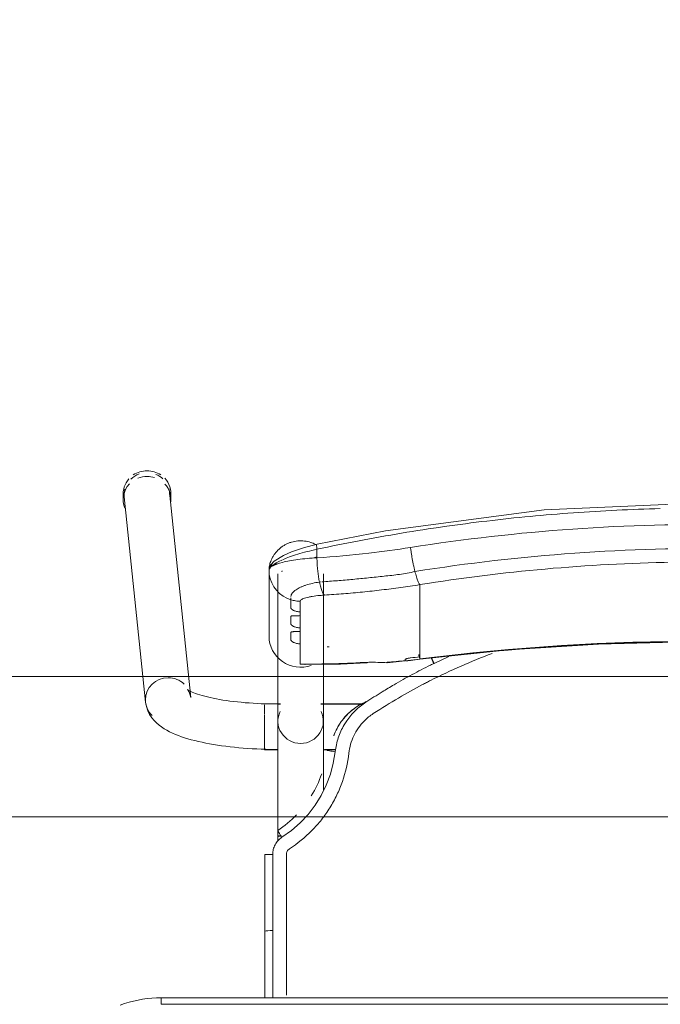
# Model space of a CAD drawing. Header units: metres. Extents: x 3 to 43.5, y -74 to -48.5.
# Tile 101 of 209: x 37.361 to 37.653, y -57.584 to -57.136. Entities that reach past the tile are written whole.
import ezdxf

# ---------------------------------------------------------------- set-up
doc = ezdxf.new("R2010")
doc.units = ezdxf.units.M
doc.layers.add('1PAV - FRIG_dwg', color=7, linetype='Continuous', lineweight=18, true_color=0x767676)
doc.layers.add('TUB_FRIGO', color=30, linetype='Continuous', lineweight=18, true_color=0xff7f00)
doc.layers.add('I-FURN', color=7, linetype='Continuous', lineweight=18)

# ---------------------------------------------------------------- blocks, each defined once
blk = doc.blocks.new('ConjuntoParaAlunoTamanho6 - CJA06_ConjuntoParaAlunoTamanho6-V28-1PAV - FRIGORÍFICA')
at = {"layer": 'I-FURN', "color": 253, "true_color": 0xaaaaaa}
for p, q in [((-0.2643, 0.29456), (-0.2643, 0.29197)), ((-0.2638, 0.29312), (-0.25413, 0.19969)), ((-0.23354, 0.20182), (-0.24321, 0.29526)), ((-0.24254, 0.29197), (-0.24254, 0.29456)), ((-0.1979, 0.25969), (-0.1979, 0.22964)), ((-0.19734, 0.2558), (-0.19665, 0.25395)), ((-0.19385, 0.25812), (-0.19385, 0.19097)), ((-0.19207, 0.25896), (-0.19202, 0.25906)), ((-0.19202, 0.25906), (-0.19192, 0.25949)), ((-0.17315, 0.19097), (-0.17315, 0.25812)), ((-0.19665, 0.25395), (-0.1957, 0.25221)), ((-0.1957, 0.25221), (-0.19451, 0.25062)), ((-0.17493, 0.25435), (-0.17437, 0.25441)), ((-0.12923, 0.2438), (-0.12923, 0.25317)), ((-0.12923, 0.24214), (-0.12923, 0.2438)), ((-0.18366, 0.24073), (-0.18366, 0.23904)), ((-0.12923, 0.24214), (-0.12923, 0.23653)), ((-0.18366, 0.23345), (-0.18366, 0.23176)), ((-0.12923, 0.23653), (-0.12923, 0.23486)), ((-0.12923, 0.23486), (-0.12923, 0.22925)), ((-0.12923, 0.22925), (-0.12923, 0.22759)), ((-0.18366, 0.22617), (-0.18366, 0.21701)), ((-0.12923, 0.22759), (-0.12923, 0.22197)), ((-0.12923, 0.22197), (-0.12923, 0.22031)), ((-0.11598, 0.22048), (-0.1227, 0.21732)), ((-0.18366, 0.21701), (-0.1818, 0.21679)), ((-0.14414, 0.21757), (-0.12926, 0.21915)), ((-0.19271, 0.19894), (-0.2, 0.19894)), ((-0.2, 0.19844), (-0.2, 0.19411)), ((-0.19271, 0.19879), (-0.19385, 0.19879)), ((-0.19385, 0.19879), (-0.19385, 0.19845)), ((-0.19385, 0.19845), (-0.19385, 0.19764)), ((-0.15474, 0.19894), (-0.17429, 0.19894)), ((-0.15494, 0.19879), (-0.17429, 0.19879)), ((-0.2, 0.19393), (-0.2, 0.18575)), ((-0.19385, 0.19367), (-0.19385, 0.1916)), ((-0.2, 0.18573), (-0.2, 0.17922)), ((-0.19385, 0.18688), (-0.19385, 0.18582)), ((-0.19385, 0.18371), (-0.19385, 0.18582)), ((-0.19385, 0.17809), (-0.19385, 0.17951)), ((-0.2, 0.17916), (-0.2, 0.17794)), ((-0.2, 0.17794), (-0.19377, 0.17794)), ((-0.17323, 0.17794), (-0.1676, 0.17794)), ((-0.17268, 0.17809), (-0.16757, 0.17809)), ((-0.19385, 0.13857), (-0.19385, 0.14047)), ((-0.19385, 0.13857), (-0.19385, 0.13643)), ((-0.19983, 0.13021), (-0.19982, 0.0953)), ((-0.19982, 0.06488), (-0.19982, 0.0953)), ((-0.19982, 0.0953), (-0.19982, 0.09529)), ((-0.19623, 0.09556), (-0.19738, 0.09554)), ((0.247, 0.06497), (-0.247, 0.06497)), ((-0.247, 0.06497), (-0.247, 0.06197)), ((0.247, 0.06497), (-0.247, 0.06497))]:
    blk.add_line(p, q, dxfattribs=at)
at = {"layer": 'I-FURN', "color": 253, "true_color": 0xaaaaaa, "flags": 128}
for points in [[(0.0001, 0.2904), (-0.07267, 0.28721), (-0.14486, 0.2777), (-0.17603, 0.27161)], [(-0.17603, 0.27161), (-0.18218, 0.26997), (-0.18761, 0.26812), (-0.19131, 0.26652), (-0.19557, 0.2639), (-0.19708, 0.26226), (-0.19765, 0.26113), (-0.1979, 0.25971)], [(-0.17607, 0.26928), (-0.17607, 0.26831), (-0.17607, 0.26734), (-0.17607, 0.26637), (-0.17607, 0.2654)], [(-0.1979, 0.24468), (-0.1979, 0.2522), (-0.1979, 0.25971)], [(-0.1979, 0.25969), (-0.19776, 0.25773), (-0.19734, 0.2558)], [(-0.1979, 0.25969), (-0.1979, 0.25218), (-0.1979, 0.24467), (-0.1979, 0.23715), (-0.1979, 0.22964)], [(-0.19451, 0.25062), (-0.19311, 0.2492), (-0.19152, 0.24799)], [(-0.19152, 0.24799), (-0.18977, 0.24701), (-0.1879, 0.24628)], [(-0.1879, 0.24243), (-0.1879, 0.24339), (-0.1879, 0.24435), (-0.1879, 0.24532), (-0.1879, 0.24628)], [(-0.18366, 0.24561), (-0.18366, 0.24439), (-0.18366, 0.24317), (-0.18366, 0.24195), (-0.18366, 0.24073)], [(-0.1879, 0.23515), (-0.1879, 0.23603), (-0.1879, 0.23692), (-0.1879, 0.2378), (-0.1879, 0.23868)], [(-0.18366, 0.23904), (-0.18366, 0.23764), (-0.18366, 0.23624), (-0.18366, 0.23485), (-0.18366, 0.23345)], [(-0.1879, 0.22787), (-0.1879, 0.22876), (-0.1879, 0.22964), (-0.1879, 0.23052), (-0.1879, 0.23141)], [(-0.18366, 0.23176), (-0.18366, 0.23036), (-0.18366, 0.22897), (-0.18366, 0.22757), (-0.18366, 0.22617)], [(-0.12926, 0.21915), (-0.08865, 0.22342), (-0.0479, 0.2261), (-0.00707, 0.22717), (0.03376, 0.22666), (0.07455, 0.22454), (0.11521, 0.22083), (0.12946, 0.21915)], [(-0.12923, 0.22031), (-0.12923, 0.22007), (-0.12923, 0.21984), (-0.12923, 0.21961), (-0.12923, 0.21937)], [(-0.18111, 0.21677), (-0.16533, 0.21701), (-0.15331, 0.21761)], [(-0.1359, 0.2187), (-0.1359, 0.21878), (-0.1359, 0.21886), (-0.1359, 0.21893), (-0.1359, 0.21901)], [(-0.23354, 0.20182), (-0.23373, 0.20287), (-0.23403, 0.20376), (-0.23437, 0.20445), (-0.23469, 0.20492), (-0.23492, 0.20521), (-0.23505, 0.20534), (-0.23507, 0.20536)], [(-0.23507, 0.20536), (-0.23501, 0.20531), (-0.23482, 0.20518), (-0.23451, 0.20499), (-0.23408, 0.20476), (-0.23355, 0.20449), (-0.23291, 0.2042), (-0.23217, 0.20389), (-0.23133, 0.20358), (-0.23041, 0.20326), (-0.22941, 0.20294), (-0.22832, 0.20262), (-0.22717, 0.2023), (-0.22594, 0.20199), (-0.22464, 0.20169), (-0.22328, 0.2014), (-0.22186, 0.20112), (-0.22039, 0.20086), (-0.21886, 0.2006), (-0.21729, 0.20036), (-0.21567, 0.20014), (-0.214, 0.19993), (-0.2123, 0.19973), (-0.21057, 0.19956), (-0.2088, 0.1994), (-0.207, 0.19926), (-0.20518, 0.19913), (-0.20334, 0.19903), (-0.20148, 0.19894), (-0.19961, 0.19888), (-0.19772, 0.19883), (-0.19583, 0.1988), (-0.19394, 0.19879), (-0.19385, 0.19879)], [(-0.25413, 0.19969), (-0.25375, 0.19762), (-0.25311, 0.19572), (-0.25226, 0.19403), (-0.25129, 0.19256), (-0.25023, 0.19128), (-0.24913, 0.19017), (-0.24799, 0.18919), (-0.24683, 0.18832), (-0.24563, 0.18753), (-0.24441, 0.18681), (-0.24316, 0.18615), (-0.24188, 0.18553), (-0.24055, 0.18496), (-0.23919, 0.18441), (-0.23778, 0.1839), (-0.23633, 0.18341), (-0.23483, 0.18295), (-0.2333, 0.18251), (-0.23171, 0.1821), (-0.23008, 0.1817), (-0.22841, 0.18133), (-0.2267, 0.18098), (-0.22495, 0.18064), (-0.22315, 0.18033), (-0.22132, 0.18004), (-0.21946, 0.17976), (-0.21756, 0.17951), (-0.21562, 0.17928), (-0.21366, 0.17906), (-0.21168, 0.17887), (-0.20967, 0.1787), (-0.20763, 0.17855), (-0.20558, 0.17842), (-0.20352, 0.17831), (-0.20144, 0.17823), (-0.19935, 0.17816), (-0.19725, 0.17811), (-0.19515, 0.17809), (-0.19385, 0.17809)], [(-0.19385, 0.14057), (-0.19385, 0.14257), (-0.19385, 0.14457), (-0.19385, 0.14656), (-0.19385, 0.14855), (-0.19385, 0.15053), (-0.19385, 0.15249), (-0.19385, 0.15444), (-0.19385, 0.15637), (-0.19385, 0.15827), (-0.19385, 0.16015), (-0.19385, 0.162), (-0.19385, 0.16382), (-0.19385, 0.1656), (-0.19385, 0.16735), (-0.19385, 0.16905), (-0.19385, 0.17071), (-0.19385, 0.17233), (-0.19385, 0.1739), (-0.19385, 0.17541), (-0.19385, 0.17687), (-0.19385, 0.17828), (-0.19385, 0.17963), (-0.19385, 0.18092), (-0.19385, 0.18215), (-0.19385, 0.18331), (-0.19385, 0.18441), (-0.19385, 0.18544), (-0.19385, 0.1864), (-0.19385, 0.18729), (-0.19385, 0.1881), (-0.19385, 0.18885), (-0.19385, 0.18951), (-0.19385, 0.19011), (-0.19385, 0.19062), (-0.19385, 0.19097)], [(-0.17315, 0.19097), (-0.17315, 0.19051), (-0.17315, 0.18998), (-0.17315, 0.18937), (-0.17315, 0.18869), (-0.17315, 0.18793), (-0.17315, 0.1871), (-0.17315, 0.18619), (-0.17315, 0.18522), (-0.17315, 0.18417), (-0.17315, 0.18306), (-0.17315, 0.18188), (-0.17315, 0.18064), (-0.17315, 0.17934), (-0.17315, 0.17798), (-0.17315, 0.17656), (-0.17315, 0.17508), (-0.17315, 0.17355), (-0.17315, 0.17198), (-0.17315, 0.17035), (-0.17315, 0.16868), (-0.17315, 0.16696), (-0.17315, 0.16521), (-0.17315, 0.16342), (-0.17315, 0.16159), (-0.17315, 0.15974)], [(-0.16841, 0.18438), (-0.16841, 0.18437), (-0.16841, 0.18435), (-0.16841, 0.18434), (-0.16841, 0.18432)], [(-0.16774, 0.17706), (-0.16861, 0.17188), (-0.16997, 0.16679), (-0.17181, 0.16185), (-0.17415, 0.15713), (-0.17693, 0.15265), (-0.18013, 0.14846), (-0.18374, 0.14461), (-0.18771, 0.14113), (-0.19199, 0.13805)], [(-0.19623, 0.13025), (-0.19623, 0.12331), (-0.19623, 0.11637), (-0.19623, 0.10942), (-0.19623, 0.10249), (-0.19623, 0.09556)], [(-0.19738, 0.09554), (-0.19841, 0.0955), (-0.1992, 0.09544), (-0.19969, 0.09537), (-0.19982, 0.0953)], [(-0.247, 0.06497), (-0.24912, 0.06492), (-0.25124, 0.0648), (-0.25334, 0.06459), (-0.25544, 0.06429), (-0.25753, 0.06391), (-0.2596, 0.06345), (-0.26165, 0.0629), (-0.26367, 0.06228), (-0.26567, 0.06157)], [(0.247, 0.06197), (0.1235, 0.06197), (0, 0.06197), (-0.1235, 0.06197), (-0.247, 0.06197)], [(-0.247, 0.06197), (-0.1235, 0.06197), (0, 0.06197), (0.1235, 0.06197), (0.247, 0.06197)]]:
    blk.add_lwpolyline(points, dxfattribs=at)
at = {"layer": 'I-FURN', "color": 253, "true_color": 0xaaaaaa}
for centre, major_axis, ratio, start_param, end_param in [((-0.25342, 0.29456), (0.01088, 0), 0.965926, 1.570796, 2.185058), ((-0.25342, 0.29456), (0.01088, 0), 0.965926, 0.959427, 1.570796), ((-0.25342, 0.29456), (0.01088, 0), 0.965926, 2.438822, 3.243525), ((-0.25351, 0.29419), (0.01029, 0.00107), 0.967158, 1.815725, 2.256389), ((-0.25342, 0.29197), (0.01088, 0), 0.965926, 1.570796, 1.965237), ((-0.25342, 0.29197), (0.01088, 0), 0.965926, 1.257624, 1.559899), ((-0.25351, 0.29419), (0.01029, 0.00107), 0.967158, 0.685592, 1.060105), ((-0.25342, 0.29456), (0.01088, 0), 0.965926, 6.170166, 7.020457), ((-0.25342, 0.29197), (0.01088, 0), 0.965926, 2.404268, 3.526261), ((-0.25351, 0.29419), (0.01029, 0.00107), 0.967158, 2.780211, 3.141593), ((-0.25342, 0.29197), (0.01088, 0), 0.965926, 6.182855, 7.015454), ((-0.25351, 0.29419), (0.01029, 0.00107), 0.967158, 6.18338, 6.464028), ((-0.1835, 0.22964), (-0.0144, 0), 0.978148, 0, 1.909658), ((0.0001, -0.77159), (1.0211, 0), 0.978148, 1.443771, 1.697822), ((0.0001, -0.77117), (1.0209, 0), 0.978148, 1.443771, 1.697822), ((-0.17927, 0.60128), (0.385, 0), 0.978148, 4.732926, 4.735013), ((-0.17927, 0.60356), (0.395, 0), 0.978148, 4.828782, 4.839414), ((-0.1305, 0.22908), (-0.00124, 0.00992), 0.026339, 2.463316, 2.789234), ((-0.17927, 0.60336), (0.395, 0), 0.978148, 4.701279, 4.780293), ((-0.14501, 0.22754), (-0.00087, 0.00996), 0.018501, 2.957526, 3.350225), ((-0.17927, 0.60263), (0.395, 0), 0.978148, 4.801491, 4.822541), ((-0.17927, 0.60221), (0.3948, 0), 0.978148, 4.828842, 4.839414), ((-0.24383, 0.20075), (0.01029, 0.00107), 0.967158, 1.470991, 3.041787), ((-0.24383, 0.20075), (0.01029, 0.00107), 0.967158, 0.685592, 1.470991), ((-0.24383, 0.20075), (0.01029, 0.00107), 0.967158, 3.041787, 3.827185), ((-0.1835, 0.19097), (0.01035, 0), 0.978148, 2.686587, 4.712389), ((-0.1835, 0.19097), (0.01035, 0), 0.978148, 4.712389, 6.738191), ((-0.1835, 0.13857), (0.01035, 0), 0.069756, 2.648425, 3.665191)]:
    blk.add_ellipse(centre, major_axis=major_axis, ratio=ratio, start_param=start_param, end_param=end_param, dxfattribs=at)
for points in [[(-0.01972, 0.28779), (-0.02633, 0.28763), (-0.03293, 0.2874), (-0.03953, 0.28708)], [(-0.07901, 0.28427), (-0.08557, 0.28365), (-0.09211, 0.28295), (-0.09864, 0.28217)], [(-0.05929, 0.28591), (-0.06588, 0.28544), (-0.07245, 0.28489), (-0.07901, 0.28427)], [(-0.03953, 0.28708), (-0.04612, 0.28677), (-0.05271, 0.28638), (-0.05929, 0.28591)], [(-0.11819, 0.27961), (-0.12468, 0.27869), (-0.13116, 0.27768), (-0.13762, 0.27661)], [(-0.09864, 0.28217), (-0.10517, 0.28139), (-0.11169, 0.28054), (-0.11819, 0.27961)], [(-0.13762, 0.27661), (-0.14407, 0.27553), (-0.15051, 0.27438), (-0.15692, 0.27316)], [(-0.15692, 0.27316), (-0.16332, 0.27194), (-0.16971, 0.27065), (-0.17607, 0.26928)], [(-0.13346, 0.2701), (-0.13339, 0.26956), (-0.13324, 0.26848), (-0.133, 0.26684), (-0.13272, 0.2652), (-0.13242, 0.26359), (-0.13211, 0.26203), (-0.13178, 0.26053), (-0.13155, 0.25959), (-0.13144, 0.25914)], [(-0.17607, 0.2654), (-0.17914, 0.26523), (-0.18504, 0.2647), (-0.19219, 0.26337), (-0.19528, 0.26223), (-0.19632, 0.26161)], [(-0.17609, 0.26577), (-0.1767, 0.26561), (-0.17731, 0.26545), (-0.17791, 0.26528)], [(-0.17607, 0.2654), (-0.17606, 0.26498), (-0.17604, 0.26413), (-0.17598, 0.26285), (-0.1759, 0.26156), (-0.17579, 0.26028), (-0.17566, 0.25902), (-0.17551, 0.25778), (-0.17533, 0.25659), (-0.17514, 0.25544), (-0.175, 0.25471), (-0.17493, 0.25435)], [(-0.1979, 0.25971), (-0.1979, 0.26034), (-0.19688, 0.26187), (-0.19363, 0.26366), (-0.1917, 0.26452)], [(-0.19735, 0.26083), (-0.19771, 0.26046), (-0.1979, 0.26008), (-0.1979, 0.25969)], [(-0.12923, 0.25317), (-0.12932, 0.25327), (-0.1295, 0.25353), (-0.1298, 0.25409), (-0.13011, 0.25481), (-0.13044, 0.25568), (-0.13077, 0.2567), (-0.1311, 0.25786), (-0.13133, 0.2587), (-0.13144, 0.25914)], [(-0.17493, 0.25435), (-0.17484, 0.25392), (-0.17465, 0.25308), (-0.17435, 0.25195), (-0.17403, 0.25093), (-0.17369, 0.25006), (-0.17335, 0.24934), (-0.173, 0.24877), (-0.17277, 0.2485), (-0.17265, 0.2484)], [(-0.14226, 0.2513), (-0.14371, 0.25111), (-0.14516, 0.25093), (-0.14661, 0.25076)], [(-0.16398, 0.24902), (-0.16687, 0.24878), (-0.16977, 0.24858), (-0.17265, 0.2484)], [(-0.15964, 0.24939), (-0.16109, 0.24926), (-0.16254, 0.24913), (-0.16398, 0.24902)], [(-0.14661, 0.25076), (-0.14806, 0.25058), (-0.14951, 0.25042), (-0.15095, 0.25026)], [(-0.1879, 0.24628), (-0.18756, 0.24617), (-0.18687, 0.24599), (-0.18581, 0.24578), (-0.18474, 0.24565), (-0.18402, 0.24561), (-0.18366, 0.24561)], [(-0.09625, 0.22184), (-0.10584, 0.21825), (-0.1152, 0.21414), (-0.12434, 0.2095)], [(-0.15397, 0.21772), (-0.15349, 0.21752), (-0.153, 0.21758), (-0.15247, 0.21788)], [(-0.15247, 0.21788), (-0.15113, 0.21782), (-0.1484, 0.21775), (-0.14556, 0.21776), (-0.14412, 0.21779)], [(-0.12436, 0.21651), (-0.12717, 0.21512), (-0.13276, 0.21224), (-0.13826, 0.20916), (-0.14098, 0.20758)], [(-0.1359, 0.21901), (-0.1359, 0.21905), (-0.13586, 0.21912), (-0.13573, 0.21923), (-0.13549, 0.21935), (-0.13518, 0.21946), (-0.13479, 0.21957), (-0.13436, 0.21967), (-0.1339, 0.21974), (-0.13357, 0.21979), (-0.1334, 0.21981)], [(-0.13585, 0.2186), (-0.13587, 0.21862), (-0.13589, 0.21865), (-0.1359, 0.21868), (-0.1359, 0.2187)], [(-0.1227, 0.21732), (-0.12297, 0.21719), (-0.12353, 0.21692), (-0.12408, 0.21665), (-0.12436, 0.21651)], [(-0.12335, 0.21813), (-0.12356, 0.21856), (-0.12377, 0.21898), (-0.12395, 0.21936)], [(-0.12289, 0.21723), (-0.12304, 0.21753), (-0.12319, 0.21783), (-0.12334, 0.21813)], [(-0.12798, 0.20762), (-0.13157, 0.20574), (-0.13889, 0.20168), (-0.14651, 0.19698), (-0.1504, 0.19445)], [(-0.14098, 0.20758), (-0.14188, 0.20704), (-0.14368, 0.20597), (-0.14546, 0.20487), (-0.14635, 0.20432)], [(-0.12434, 0.2095), (-0.12494, 0.2092), (-0.12615, 0.20858), (-0.12737, 0.20794), (-0.12798, 0.20762)], [(-0.14638, 0.20431), (-0.14762, 0.20355), (-0.1501, 0.202), (-0.15256, 0.20043), (-0.15378, 0.19963)], [(-0.16501, 0.19076), (-0.16447, 0.19151), (-0.16331, 0.19295), (-0.16135, 0.19493), (-0.15919, 0.19669), (-0.15764, 0.19771), (-0.15683, 0.19818)], [(-0.15378, 0.19963), (-0.1555, 0.19851), (-0.15869, 0.19594), (-0.16134, 0.1928), (-0.1625, 0.1911)], [(-0.1568, 0.1982), (-0.15576, 0.1988), (-0.15475, 0.1993), (-0.15376, 0.19971)], [(-0.1504, 0.19445), (-0.15113, 0.19396), (-0.15256, 0.19293), (-0.15386, 0.19174), (-0.15448, 0.19112)], [(-0.16371, 0.18924), (-0.16479, 0.18738), (-0.16656, 0.18343), (-0.1675, 0.1792), (-0.16774, 0.17706)], [(-0.1625, 0.1911), (-0.16271, 0.1908), (-0.16313, 0.19018), (-0.16352, 0.18955), (-0.16371, 0.18924)], [(-0.15448, 0.19112), (-0.15645, 0.18912), (-0.15969, 0.18452), (-0.16124, 0.17915), (-0.16156, 0.17636)], [(-0.16774, 0.17706), (-0.16823, 0.17712), (-0.16921, 0.17725), (-0.17046, 0.17746), (-0.17128, 0.17766), (-0.17147, 0.17776), (-0.17146, 0.1778)], [(-0.17391, 0.16699), (-0.17512, 0.16348), (-0.17671, 0.16011), (-0.17864, 0.15696)], [(-0.1854, 0.14823), (-0.18797, 0.14558), (-0.19084, 0.14321), (-0.19391, 0.14119)], [(-0.19391, 0.14119), (-0.19393, 0.14119), (-0.19385, 0.14103), (-0.19344, 0.14033), (-0.19278, 0.13928), (-0.19225, 0.13846), (-0.19199, 0.13805)], [(-0.19199, 0.13805), (-0.19265, 0.13762), (-0.19383, 0.13663), (-0.19519, 0.13473), (-0.19604, 0.13255), (-0.19622, 0.13104), (-0.19623, 0.13025)], [(-0.19623, 0.13025), (-0.19672, 0.13025), (-0.1977, 0.13025), (-0.19891, 0.13024), (-0.19969, 0.13022), (-0.19984, 0.13021), (-0.19982, 0.1302)], [(-0.19982, 0.12147), (-0.19982, 0.12438), (-0.19982, 0.12729), (-0.19982, 0.1302)], [(-0.19982, 0.1302), (-0.19982, 0.12438), (-0.19982, 0.11273), (-0.19982, 0.1011), (-0.19982, 0.09529)], [(-0.18863, 0.13277), (-0.18884, 0.13263), (-0.18922, 0.13231), (-0.18966, 0.1317), (-0.18994, 0.13099), (-0.19, 0.1305), (-0.19, 0.13025)], [(-0.19982, 0.09528), (-0.19982, 0.1011), (-0.19982, 0.10691), (-0.19982, 0.11273)], [(-0.19982, 0.09529), (-0.19982, 0.08515), (-0.19982, 0.07502), (-0.19982, 0.06488)], [(-0.19982, 0.06488), (-0.19982, 0.06837), (-0.19982, 0.07185), (-0.19982, 0.07534)]]:
    blk.add_open_spline(points, degree=3, dxfattribs=at)
for points, knots in [([(-0.13346, 0.2701), (-0.0847, 0.2778), (0.00519, 0.28415), (0.09466, 0.27626), (0.13366, 0.2701)], [-1, -1, -1, -1, -0.444444, 0, 0, 0, 0]), ([(-0.1979, 0.25971), (-0.1979, 0.26019), (-0.19783, 0.26127), (-0.19747, 0.26287), (-0.19695, 0.2643), (-0.19642, 0.26543), (-0.19585, 0.26637), (-0.19534, 0.26711), (-0.19492, 0.26766), (-0.19447, 0.26819), (-0.19382, 0.2689), (-0.19291, 0.26975), (-0.1919, 0.27053), (-0.19105, 0.27107), (-0.1904, 0.27144), (-0.18973, 0.27177), (-0.18883, 0.27217), (-0.18719, 0.27275), (-0.18474, 0.2732), (-0.18174, 0.27315), (-0.17906, 0.27255), (-0.17745, 0.27187), (-0.17679, 0.27153)], [0, 0, 0, 0, 0.0625, 0.125, 0.15625, 0.1875, 0.21875, 0.234375, 0.25, 0.265625, 0.28125, 0.3125, 0.34375, 0.359375, 0.375, 0.390625, 0.40625, 0.4375, 0.5, 0.5625, 0.625, 0.6721865, 0.6721865, 0.6721865, 0.6721865]), ([(-0.19144, 0.26463), (-0.19055, 0.26502), (-0.18854, 0.26581), (-0.18491, 0.26704), (-0.18064, 0.26823), (-0.1776, 0.26895), (-0.17607, 0.26928)], [0.5111862, 0.5111862, 0.5111862, 0.5111862, 0.625, 0.75, 0.875, 1, 1, 1, 1]), ([(-0.1761, 0.27156), (-0.17616, 0.27149), (-0.17627, 0.27106), (-0.17619, 0.27003), (-0.17607, 0.26928)], [0.625, 0.625, 0.625, 0.625, 0.75, 1, 1, 1, 1]), ([(-0.17607, 0.2654), (-0.1682, 0.2659), (-0.154, 0.26716), (-0.13977, 0.2691), (-0.13346, 0.2701)], [-1, -1, -1, -1, -0.444444, 0, 0, 0, 0]), ([(-0.13144, 0.25914), (-0.08343, 0.26683), (0.00512, 0.27318), (0.09323, 0.26529), (0.13164, 0.25914)], [-1, -1, -1, -1, -0.444444, 0, 0, 0, 0]), ([(-0.1965, 0.2622), (-0.19671, 0.26207), (-0.1971, 0.26176), (-0.19769, 0.26096), (-0.1979, 0.26021), (-0.1979, 0.25971)], [0.75, 0.75, 0.75, 0.75, 0.8125, 0.875, 1, 1, 1, 1]), ([(-0.19421, 0.2626), (-0.1945, 0.26266), (-0.19502, 0.2627), (-0.19554, 0.2626), (-0.19576, 0.26254)], [0.5473049, 0.5473049, 0.5473049, 0.5473049, 0.625, 0.6812684, 0.6812684, 0.6812684, 0.6812684]), ([(0.12943, 0.25317), (0.08224, 0.26075), (-0.00484, 0.26702), (-0.09148, 0.25924), (-0.12923, 0.25317)], [-1, -1, -1, -1, -0.444444, 0, 0, 0, 0]), ([(-0.17381, 0.25447), (-0.17147, 0.25462), (-0.16677, 0.25497), (-0.1597, 0.25557), (-0.1538, 0.25614), (-0.14908, 0.25663), (-0.14554, 0.25703), (-0.14198, 0.25739), (-0.13843, 0.25782), (-0.13492, 0.25842), (-0.13259, 0.25889), (-0.13144, 0.25914)], [0, 0, 0, 0, 0.166667, 0.333333, 0.5, 0.583333, 0.666667, 0.75, 0.833333, 0.916667, 1, 1, 1, 1]), ([(-0.1879, 0.24778), (-0.18791, 0.24829), (-0.1875, 0.24933), (-0.18588, 0.25077), (-0.184, 0.25182), (-0.1824, 0.2525), (-0.17978, 0.25344), (-0.17715, 0.25404), (-0.17493, 0.25435)], [0, 0, 0, 0, 0.2, 0.4, 0.55, 0.625, 0.7, 1, 1, 1, 1]), ([(-0.12923, 0.25317), (-0.13213, 0.25271), (-0.13647, 0.25207), (-0.14082, 0.25148), (-0.14226, 0.2513)], [-1, -1, -1, -1, -0.8, -0.7, -0.7, -0.7, -0.7]), ([(-0.1879, 0.24628), (-0.1879, 0.24644), (-0.1879, 0.2467), (-0.1879, 0.247), (-0.1879, 0.2471)], [0, 0, 0, 0, 0.4, 0.6, 0.6, 0.6, 0.6]), ([(-0.17265, 0.2484), (-0.17333, 0.24836), (-0.17532, 0.24821), (-0.17777, 0.24791), (-0.17985, 0.24753), (-0.18163, 0.2471), (-0.18322, 0.24646), (-0.18366, 0.2459), (-0.18366, 0.24561)], [-1, -1, -1, -1, -0.888889, -0.666667, -0.555556, -0.444444, -0.222222, 0, 0, 0, 0]), ([(-0.15095, 0.25026), (-0.1524, 0.2501), (-0.1553, 0.24979), (-0.15819, 0.24952), (-0.15964, 0.24939)], [-0.4999999, -0.4999999, -0.4999999, -0.4999999, -0.4, -0.3, -0.3, -0.3, -0.3]), ([(-0.18366, 0.24073), (-0.18428, 0.24075), (-0.18512, 0.24088), (-0.18609, 0.24117), (-0.18671, 0.24142), (-0.18723, 0.2417), (-0.18762, 0.24198), (-0.18784, 0.24222), (-0.1879, 0.24236), (-0.1879, 0.24243)], [0, 0, 0, 0, 0.25, 0.375, 0.5, 0.625, 0.75, 0.875, 1, 1, 1, 1]), ([(-0.1879, 0.23868), (-0.1879, 0.23875), (-0.18784, 0.23885), (-0.18762, 0.23896), (-0.18723, 0.23902), (-0.18671, 0.23904), (-0.18609, 0.23904), (-0.18512, 0.23903), (-0.18428, 0.23902), (-0.18366, 0.23904)], [0, 0, 0, 0, 0.125, 0.25, 0.375, 0.5, 0.625, 0.75, 1, 1, 1, 1]), ([(-0.18366, 0.23345), (-0.18428, 0.23348), (-0.18512, 0.2336), (-0.18609, 0.23389), (-0.18671, 0.23414), (-0.18723, 0.23442), (-0.18762, 0.2347), (-0.18784, 0.23494), (-0.1879, 0.23508), (-0.1879, 0.23515)], [0, 0, 0, 0, 0.25, 0.375, 0.5, 0.625, 0.75, 0.875, 1, 1, 1, 1]), ([(-0.1879, 0.23141), (-0.1879, 0.23147), (-0.18784, 0.23158), (-0.18762, 0.23168), (-0.18723, 0.23174), (-0.18671, 0.23176), (-0.18609, 0.23176), (-0.18512, 0.23175), (-0.18428, 0.23175), (-0.18366, 0.23176)], [0, 0, 0, 0, 0.125, 0.25, 0.375, 0.5, 0.625, 0.75, 1, 1, 1, 1]), ([(-0.18366, 0.22617), (-0.18428, 0.2262), (-0.18512, 0.22633), (-0.18609, 0.22661), (-0.18671, 0.22687), (-0.18723, 0.22714), (-0.18762, 0.22742), (-0.18784, 0.22767), (-0.1879, 0.22781), (-0.1879, 0.22787)], [0, 0, 0, 0, 0.25, 0.375, 0.5, 0.625, 0.75, 0.875, 1, 1, 1, 1]), ([(-0.1334, 0.21866), (-0.1337, 0.21862), (-0.13425, 0.21856), (-0.13488, 0.2185), (-0.13529, 0.21849), (-0.13555, 0.2185), (-0.13573, 0.21853), (-0.13582, 0.21857), (-0.13585, 0.2186)], [0, 0, 0, 0, 0.25, 0.5, 0.625, 0.75, 0.875, 1, 1, 1, 1]), ([(-0.12388, 0.21967), (-0.12372, 0.21936), (-0.12333, 0.2186), (-0.12291, 0.21776), (-0.1227, 0.21732)], [0.5302375, 0.5302375, 0.5302375, 0.5302375, 0.75, 1, 1, 1, 1]), ([(-0.1535, 0.1999), (-0.15406, 0.19967), (-0.15585, 0.19886), (-0.15753, 0.19787), (-0.15863, 0.1971)], [0.6367527, 0.6367527, 0.6367527, 0.6367527, 0.75, 1, 1, 1, 1]), ([(-0.15863, 0.1971), (-0.16081, 0.19558), (-0.16383, 0.19273), (-0.16686, 0.18807), (-0.16796, 0.18563), (-0.16841, 0.18438)], [0, 0, 0, 0, 0.5, 0.75, 1, 1, 1, 1]), ([(-0.16841, 0.18432), (-0.16799, 0.18547), (-0.16725, 0.18714), (-0.16604, 0.18925), (-0.16537, 0.19026), (-0.16501, 0.19076)], [0, 0, 0, 0, 0.5, 0.75, 1, 1, 1, 1]), ([(-0.16156, 0.17636), (-0.16208, 0.17191), (-0.16353, 0.16549), (-0.16692, 0.15729), (-0.1701, 0.15145), (-0.17391, 0.14602), (-0.17976, 0.13936), (-0.18487, 0.13521), (-0.18863, 0.13277)], [0, 0, 0, 0, 0.25, 0.375, 0.5, 0.625, 0.75, 1, 1, 1, 1]), ([(-0.19, 0.13025), (-0.19, 0.12863), (-0.19, 0.12547), (-0.19, 0.12092), (-0.19, 0.1173), (-0.19, 0.1145), (-0.19, 0.11243), (-0.19, 0.11052), (-0.19, 0.10828), (-0.19, 0.10624), (-0.19, 0.10408), (-0.19, 0.10228), (-0.19, 0.10023), (-0.19, 0.09774), (-0.19, 0.09515), (-0.19, 0.09189), (-0.19, 0.08842), (-0.19, 0.08419), (-0.19, 0.08049), (-0.19, 0.07684), (-0.19, 0.07351), (-0.19, 0.07081), (-0.19, 0.0683), (-0.19, 0.06666), (-0.19, 0.06612)], [0, 0, 0, 0, 0.03125, 0.0625, 0.09375, 0.109375, 0.125, 0.140625, 0.15625, 0.1875, 0.203125, 0.21875, 0.234375, 0.25, 0.265625, 0.28125, 0.3125, 0.328125, 0.34375, 0.359375, 0.3671875, 0.375, 0.3828125, 0.3865101, 0.3865101, 0.3865101, 0.3865101]), ([(-0.19623, 0.06488), (-0.19623, 0.06802), (-0.19623, 0.0747), (-0.19623, 0.0849), (-0.19623, 0.09203), (-0.19623, 0.09556)], [0.8397159, 0.8397159, 0.8397159, 0.8397159, 0.8888889, 0.9444444, 1, 1, 1, 1])]:
    blk.add_open_spline(points, degree=3, knots=knots, dxfattribs=at)
blk = doc.blocks.new('4 GRE - ESCOLA DE CINEMA E AUDIOVISUAL CINE REX R07_rvt-1-1PAV - FRIGORÍFICA')
at = {"layer": 'I-FURN', "color": 253, "lineweight": 18, "true_color": 0xaaaaaa}
blk.add_blockref('ConjuntoParaAlunoTamanho6 - CJA06_ConjuntoParaAlunoTamanho6-V28-1PAV - FRIGORÍFICA', (37.67274, -57.6463), dxfattribs=at)
blk = doc.blocks.new('1PAV - FRIG_dwg-1115125-1PAV - FRIGORÍFICA')
at = {"layer": 'TUB_FRIGO', "flags": 128}
for points in [[(15.74685, 5.46496), (16.28306, 5.46496), (16.28306, 6.46496), (14.52484, 6.46496), (14.52484, 7.53671)], [(15.78306, 5.40109), (16.28306, 5.40109), (16.28306, 4.40109), (14.52484, 4.40109), (14.52484, 3.78069)]]:
    blk.add_lwpolyline(points, dxfattribs=at)

msp = doc.modelspace()

# ---------------------------------------------------------------- block references
at = {"lineweight": 5}
msp.add_blockref('4 GRE - ESCOLA DE CINEMA E AUDIOVISUAL CINE REX R07_rvt-1-1PAV - FRIGORÍFICA', (0, 0), dxfattribs=at)
at = {"layer": '1PAV - FRIG_dwg', "color": 7}
msp.add_blockref('1PAV - FRIG_dwg-1115125-1PAV - FRIGORÍFICA', (21.555, -62.9), dxfattribs=at)

doc.saveas('drawing.dxf')
